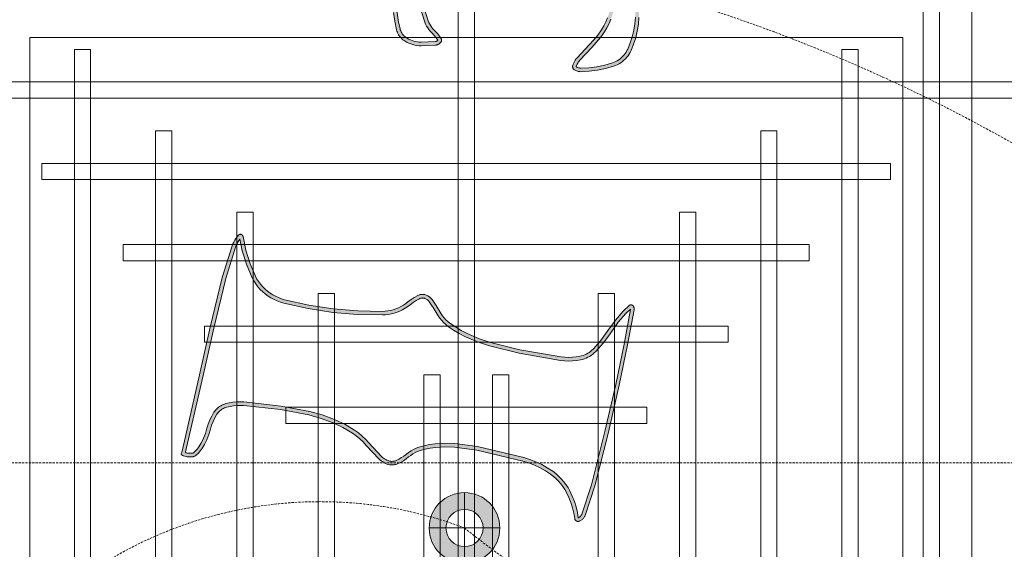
# Model space of a CAD drawing. Header units: millimetres. Extents: x -750 to 72845, y -24282 to 18874.
# Tile 32 of 154: x 3373 to 4456, y 10451 to 11033. Entities that reach past the tile are written whole.
import ezdxf
from ezdxf.enums import TextEntityAlignment as Align

# ---------------------------------------------------------------- set-up
doc = ezdxf.new("R2010")
doc.units = ezdxf.units.MM
doc.header["$MEASUREMENT"] = 0
doc.linetypes.add('DASHED', pattern=[19.05, 12.7, -6.35])
doc.linetypes.add('HIDDENX2', pattern=[0.75, 0.5, -0.25])
doc.layers.get('0').update_dxf_attribs({"lineweight": 5})
for name, color, linetype, lineweight in [('E Celing Lighting', 5, 'DASHED', 5), ('IRISH HOUSE_FF46_HYD AIRPORT_HVAC DUCTING LAYOUT 3$0$Ceiling', 14, 'Continuous', 9), ('Lighting (Ceiling)', 160, 'Continuous', 15), ('M-MEP-ELLG-CABLE', 146, 'HIDDENX2', 20), ('M-MEP-ELPR-EQUIP', 6, 'Continuous', 20)]:
    doc.layers.add(name, color=color, linetype=linetype, lineweight=lineweight)
doc.layers.add('IRISH HOUSE_FF46_HYD AIRPORT_HVAC DUCTING LAYOUT 3$0$RCP LAYOUT', color=8, linetype='Continuous')
doc.styles.get("Standard").update_dxf_attribs({"font": 'romans.shx'})

# ---------------------------------------------------------------- blocks, each defined once
blk = doc.blocks.new('cl')
at = {"layer": 'Lighting (Ceiling)'}
h = blk.add_hatch(color=0, dxfattribs=at)
h.dxf.hatch_style = 1
h.paths.add_polyline_path([(1.533, 0.03, 1), (-1.533, 0.03, 1)])
h.paths.add_polyline_path([(-0.806, 0.03, -1), (0.806, 0.03, -1)], flags=16)
at = {"layer": 'Lighting (Ceiling)', "color": 0}
for p, q in [((0, 1.562), (0, -1.503)), ((-1.533, 0.03), (1.533, 0.03))]:
    blk.add_line(p, q, dxfattribs=at)
for radius in [1.533, 0.806]:
    blk.add_circle((0, 0.03), radius, dxfattribs=at)
at = {"color": 0}
blk.add_attdef('NAME', text='', height=5, dxfattribs=at).set_placement((0.838, 2.713), align=Align.MIDDLE_CENTER)
blk = doc.blocks.new('kuaryfjeh')
at = {"ltscale": 0.25}
h = blk.add_hatch(color=1, dxfattribs=at)
h.dxf.hatch_style = 1
h.paths.add_polyline_path([(-56.172, 0.502), (-56.23, 0.459), (-55.739, 0.358), (-55.147, 0.171), (-54.624, -0.052), (-54.493, -0.122), (-54.369, -0.202), (-54.252, -0.291), (-54.145, -0.386), (-54.045, -0.488), (-53.952, -0.597), (-53.867, -0.712), (-53.79, -0.833), (-53.722, -0.959), (-53.662, -1.089), (-53.612, -1.223), (-53.571, -1.361), (-53.344, -2.373), (-53.186, -3.399), (-53.099, -4.43), (-53.082, -5.464), (-53.088, -5.589), (-53.103, -5.713), (-53.125, -5.836), (-53.157, -5.957), (-53.196, -6.076), (-53.243, -6.192), (-53.298, -6.305), (-53.36, -6.413), (-53.429, -6.517), (-53.502, -6.612), (-53.598, -6.739), (-53.682, -6.868), (-53.757, -7.003), (-53.764, -7.02), (-53.771, -7.038), (-53.777, -7.056), (-53.781, -7.074), (-53.784, -7.093), (-53.785, -7.112), (-53.786, -7.131), (-53.785, -7.15), (-53.782, -7.169), (-53.779, -7.188), (-53.774, -7.206), (-53.765, -7.233), (-53.754, -7.259), (-53.741, -7.285), (-53.726, -7.309), (-53.71, -7.332), (-53.692, -7.354), (-53.673, -7.375), (-53.652, -7.394), (-53.63, -7.412), (-53.395, -7.575), (-53.048, -7.779), (-52.952, -7.845), (-52.86, -7.918), (-52.775, -7.998), (-52.695, -8.084), (-52.622, -8.175), (-52.457, -8.413), (-52.308, -8.66), (-52.176, -8.917), (-51.966, -9.409), (-51.795, -9.917), (-51.495, -11.15), (-51.196, -12.866), (-51.177, -13.032), (-51.17, -13.2), (-51.174, -13.369), (-51.191, -13.536), (-51.219, -13.702), (-51.238, -13.78), (-51.261, -13.857), (-51.29, -13.931), (-51.324, -14.004), (-51.362, -14.074), (-51.405, -14.142), (-51.452, -14.206), (-51.503, -14.268), (-51.559, -14.326), (-51.919, -14.646), (-52.302, -14.927), (-52.778, -15.265), (-53.137, -15.576), (-53.318, -15.777), (-53.314, -15.777), (-51.874, -15.507), (-50.198, -15.161), (-48.247, -14.71), (-46.03, -14.149), (-44.817, -13.752), (-44.801, -13.745), (-44.784, -13.736), (-44.767, -13.726), (-44.751, -13.715), (-44.736, -13.702), (-44.722, -13.689), (-44.709, -13.675), (-44.697, -13.659), (-44.686, -13.643), (-44.676, -13.627), (-44.667, -13.609), (-44.654, -13.601), (-44.657, -13.601), (-44.886, -13.564), (-45.117, -13.51), (-45.343, -13.44), (-45.564, -13.353), (-45.778, -13.252), (-45.914, -13.176), (-46.045, -13.09), (-46.169, -12.995), (-46.286, -12.893), (-46.396, -12.782), (-46.498, -12.664), (-46.592, -12.539), (-46.737, -12.315), (-46.868, -12.083), (-46.982, -11.843), (-47.081, -11.595), (-47.164, -11.34), (-47.62, -9.415), (-47.743, -8.471), (-47.757, -8.062), (-47.734, -7.654), (-47.703, -7.426), (-47.655, -7.201), (-47.592, -6.981), (-47.55, -6.868), (-47.5, -6.758), (-47.442, -6.652), (-47.376, -6.551), (-47.306, -6.46), (-47.227, -6.357), (-47.159, -6.254), (-47.097, -6.146), (-47.042, -6.034), (-47.031, -6.008), (-47.022, -5.981), (-47.015, -5.953), (-47.01, -5.925), (-47.007, -5.897), (-47.006, -5.869), (-47.006, -5.84), (-47.009, -5.812), (-47.014, -5.784), (-47.02, -5.756), (-47.037, -5.704), (-47.056, -5.653), (-47.08, -5.604), (-47.107, -5.556), (-47.137, -5.511), (-47.17, -5.468), (-47.205, -5.428), (-47.768, -4.903), (-47.914, -4.771), (-48.056, -4.623), (-48.186, -4.466), (-48.304, -4.298), (-48.542, -3.895), (-48.742, -3.472), (-48.93, -2.966), (-49.078, -2.445), (-49.301, -1.252), (-49.47, 0.293), (-49.478, 0.444), (-49.475, 0.597), (-49.461, 0.749), (-49.436, 0.9), (-49.4, 1.048), (-49.383, 1.102), (-49.363, 1.154), (-49.339, 1.205), (-49.312, 1.255), (-49.282, 1.302), (-49.249, 1.348), (-49.212, 1.391), (-49.173, 1.432), (-49.132, 1.469), (-49.088, 1.505), (-49.041, 1.537), (-48.886, 1.629), (-48.723, 1.709), (-48.555, 1.776), (-48.387, 1.827), (-48.168, 1.893), (-47.961, 1.973), (-47.782, 2.06), (-47.612, 2.164), (-47.53, 2.224), (-47.453, 2.291), (-47.38, 2.364), (-47.373, 2.372), (-47.367, 2.38), (-47.362, 2.388), (-47.356, 2.397), (-47.352, 2.407), (-47.348, 2.416), (-47.345, 2.426), (-47.343, 2.436), (-47.341, 2.447), (-47.34, 2.457), (-47.34, 2.466), (-47.349, 2.633), (-47.354, 2.671), (-47.362, 2.709), (-47.367, 2.727), (-47.394, 2.719), (-50.568, 1.989), (-52.537, 1.541), (-54.598, 1.045), (-55.898, 0.645), (-55.969, 0.616), (-56.039, 0.583), (-56.107, 0.545)], flags=16)
h.paths.add_polyline_path([(-46.875, -5.717), (-46.867, -5.754), (-46.86, -5.793), (-46.857, -5.831), (-46.856, -5.87), (-46.857, -5.909), (-46.862, -5.947), (-46.869, -5.985), (-46.878, -6.023), (-46.89, -6.06), (-46.905, -6.096), (-46.964, -6.216), (-47.031, -6.333), (-47.105, -6.444), (-47.187, -6.551), (-47.253, -6.638), (-47.313, -6.729), (-47.366, -6.825), (-47.411, -6.925), (-47.449, -7.028), (-47.51, -7.238), (-47.555, -7.452), (-47.585, -7.669), (-47.607, -8.063), (-47.594, -8.459), (-47.472, -9.388), (-47.019, -11.3), (-46.94, -11.544), (-46.845, -11.782), (-46.734, -12.014), (-46.609, -12.238), (-46.469, -12.453), (-46.382, -12.569), (-46.286, -12.68), (-46.183, -12.783), (-46.074, -12.879), (-45.958, -12.967), (-45.836, -13.047), (-45.71, -13.119), (-45.505, -13.216), (-45.294, -13.298), (-45.077, -13.365), (-44.857, -13.417), (-44.633, -13.453), (-44.624, -13.454), (-44.615, -13.456), (-44.606, -13.459), (-44.597, -13.462), (-44.588, -13.466), (-44.58, -13.471), (-44.572, -13.476), (-44.564, -13.482), (-44.557, -13.488), (-44.55, -13.494), (-44.544, -13.501), (-44.538, -13.509), (-44.532, -13.517), (-44.527, -13.525), (-44.523, -13.533), (-44.519, -13.542), (-44.516, -13.551), (-44.514, -13.56), (-44.512, -13.57), (-44.511, -13.579), (-44.51, -13.589), (-44.51, -13.598), (-44.51, -13.608), (-44.512, -13.617), (-44.514, -13.627), (-44.516, -13.636), (-44.519, -13.645), (-44.531, -13.672), (-44.544, -13.699), (-44.56, -13.725), (-44.577, -13.749), (-44.595, -13.773), (-44.616, -13.794), (-44.637, -13.815), (-44.66, -13.834), (-44.685, -13.851), (-44.71, -13.867), (-44.736, -13.88), (-44.764, -13.892), (-45.988, -14.293), (-48.212, -14.855), (-50.166, -15.307), (-51.845, -15.654), (-53.29, -15.925), (-53.304, -15.927), (-53.319, -15.928), (-53.333, -15.928), (-53.348, -15.927), (-53.362, -15.925), (-53.376, -15.922), (-53.39, -15.918), (-53.404, -15.913), (-53.417, -15.908), (-53.43, -15.901), (-53.442, -15.893), (-53.454, -15.885), (-53.466, -15.876), (-53.476, -15.866), (-53.48, -15.861), (-53.485, -15.856), (-53.488, -15.851), (-53.492, -15.845), (-53.495, -15.84), (-53.497, -15.834), (-53.499, -15.828), (-53.501, -15.822), (-53.503, -15.815), (-53.504, -15.809), (-53.504, -15.803), (-53.504, -15.796), (-53.504, -15.79), (-53.503, -15.783), (-53.502, -15.777), (-53.501, -15.771), (-53.499, -15.765), (-53.496, -15.759), (-53.494, -15.753), (-53.491, -15.747), (-53.487, -15.742), (-53.483, -15.737), (-53.242, -15.469), (-52.87, -15.147), (-52.39, -14.805), (-52.013, -14.529), (-51.664, -14.218), (-51.615, -14.167), (-51.57, -14.114), (-51.529, -14.057), (-51.491, -13.998), (-51.458, -13.936), (-51.428, -13.873), (-51.403, -13.807), (-51.382, -13.74), (-51.366, -13.672), (-51.339, -13.516), (-51.324, -13.359), (-51.32, -13.202), (-51.327, -13.044), (-51.345, -12.887), (-51.641, -11.181), (-51.94, -9.958), (-52.106, -9.462), (-52.312, -8.981), (-52.439, -8.733), (-52.583, -8.494), (-52.742, -8.265), (-52.808, -8.182), (-52.881, -8.104), (-52.959, -8.032), (-53.041, -7.965), (-53.129, -7.905), (-53.476, -7.701), (-53.72, -7.532), (-53.75, -7.508), (-53.779, -7.482), (-53.805, -7.453), (-53.83, -7.423), (-53.852, -7.391), (-53.872, -7.357), (-53.89, -7.322), (-53.905, -7.286), (-53.918, -7.249), (-53.925, -7.221), (-53.931, -7.192), (-53.934, -7.163), (-53.936, -7.134), (-53.935, -7.104), (-53.933, -7.075), (-53.928, -7.046), (-53.922, -7.017), (-53.913, -6.989), (-53.903, -6.962), (-53.891, -6.935), (-53.811, -6.79), (-53.721, -6.652), (-53.621, -6.521), (-53.551, -6.43), (-53.487, -6.334), (-53.43, -6.234), (-53.38, -6.131), (-53.337, -6.024), (-53.301, -5.915), (-53.272, -5.804), (-53.251, -5.691), (-53.237, -5.576), (-53.232, -5.461), (-53.249, -4.437), (-53.335, -3.417), (-53.491, -2.401), (-53.716, -1.398), (-53.754, -1.271), (-53.801, -1.147), (-53.856, -1.026), (-53.92, -0.909), (-53.991, -0.797), (-54.069, -0.69), (-54.155, -0.589), (-54.248, -0.495), (-54.347, -0.407), (-54.455, -0.324), (-54.569, -0.251), (-54.689, -0.187), (-55.199, 0.03), (-55.776, 0.213), (-56.339, 0.329), (-56.346, 0.33), (-56.353, 0.332), (-56.36, 0.334), (-56.366, 0.336), (-56.373, 0.339), (-56.379, 0.343), (-56.385, 0.347), (-56.39, 0.351), (-56.396, 0.356), (-56.401, 0.361), (-56.406, 0.366), (-56.41, 0.372), (-56.414, 0.378), (-56.418, 0.384), (-56.421, 0.391), (-56.423, 0.397), (-56.426, 0.404), (-56.428, 0.411), (-56.429, 0.418), (-56.43, 0.425), (-56.43, 0.432), (-56.43, 0.439), (-56.43, 0.446), (-56.429, 0.454), (-56.428, 0.461), (-56.426, 0.468), (-56.423, 0.474), (-56.421, 0.481), (-56.417, 0.487), (-56.414, 0.493), (-56.41, 0.499), (-56.405, 0.505), (-56.401, 0.51), (-56.395, 0.515), (-56.329, 0.573), (-56.259, 0.625), (-56.185, 0.673), (-56.109, 0.716), (-56.029, 0.754), (-55.948, 0.786), (-54.638, 1.189), (-52.572, 1.688), (-50.602, 2.135), (-47.433, 2.864), (-47.324, 2.897), (-47.321, 2.898), (-47.319, 2.898), (-47.316, 2.899), (-47.313, 2.899), (-47.31, 2.9), (-47.307, 2.899), (-47.304, 2.899), (-47.301, 2.899), (-47.298, 2.898), (-47.296, 2.898), (-47.293, 2.897), (-47.29, 2.895), (-47.288, 2.894), (-47.285, 2.893), (-47.283, 2.891), (-47.28, 2.889), (-47.278, 2.887), (-47.276, 2.885), (-47.274, 2.883), (-47.273, 2.881), (-47.259, 2.86), (-47.247, 2.838), (-47.237, 2.815), (-47.229, 2.791), (-47.216, 2.744), (-47.206, 2.696), (-47.199, 2.648), (-47.19, 2.467), (-47.19, 2.447), (-47.192, 2.426), (-47.196, 2.406), (-47.201, 2.386), (-47.207, 2.367), (-47.214, 2.348), (-47.223, 2.329), (-47.233, 2.311), (-47.244, 2.294), (-47.256, 2.277), (-47.27, 2.262), (-47.35, 2.181), (-47.437, 2.107), (-47.528, 2.039), (-47.71, 1.928), (-47.902, 1.835), (-48.12, 1.751), (-48.343, 1.684), (-48.505, 1.634), (-48.662, 1.572), (-48.814, 1.497), (-48.96, 1.411), (-48.998, 1.384), (-49.034, 1.355), (-49.069, 1.324), (-49.101, 1.291), (-49.131, 1.255), (-49.158, 1.218), (-49.183, 1.179), (-49.205, 1.138), (-49.225, 1.096), (-49.242, 1.052), (-49.256, 1.008), (-49.289, 0.87), (-49.312, 0.73), (-49.325, 0.588), (-49.328, 0.446), (-49.32, 0.305), (-49.153, -1.23), (-48.932, -2.411), (-48.787, -2.919), (-48.603, -3.414), (-48.409, -3.825), (-48.178, -4.216), (-48.067, -4.374), (-47.944, -4.524), (-47.81, -4.663), (-47.666, -4.792), (-47.098, -5.323), (-47.054, -5.372), (-47.015, -5.424), (-46.979, -5.478), (-46.947, -5.535), (-46.919, -5.594), (-46.895, -5.654)])
h = blk.add_hatch(color=1, dxfattribs=at)
h.dxf.hatch_style = 1
h.paths.add_polyline_path([(-68.969, -14.849), (-69.043, -14.803), (-69.114, -14.752), (-69.181, -14.696), (-69.235, -14.643), (-69.286, -14.588), (-69.333, -14.528), (-69.376, -14.466), (-69.414, -14.401), (-69.448, -14.333), (-69.477, -14.263), (-69.502, -14.192), (-69.521, -14.119), (-69.621, -13.606), (-69.688, -13.087), (-69.742, -12.068), (-69.74, -12.003), (-69.734, -11.939), (-69.724, -11.875), (-69.71, -11.812), (-69.691, -11.75), (-69.669, -11.69), (-69.642, -11.631), (-69.612, -11.574), (-69.578, -11.519), (-69.551, -11.482), (-69.522, -11.447), (-69.49, -11.413), (-69.456, -11.382), (-69.42, -11.353), (-69.382, -11.326), (-69.343, -11.303), (-69.302, -11.281), (-69.26, -11.263), (-69.216, -11.248), (-69.172, -11.235), (-69.126, -11.226), (-68.742, -11.175), (-68.354, -11.159), (-68.154, -11.167), (-67.955, -11.192), (-67.759, -11.234), (-67.558, -11.293), (-67.361, -11.367), (-67.17, -11.454), (-66.995, -11.55), (-66.827, -11.658), (-66.667, -11.779), (-66.587, -11.849), (-66.512, -11.925), (-66.443, -12.007), (-66.38, -12.093), (-66.326, -12.179), (-66.249, -12.299), (-66.167, -12.407), (-66.124, -12.454), (-66.109, -12.409), (-66.094, -12.351), (-66.082, -12.292), (-66.075, -12.233), (-66.071, -12.171), (-66.054, -11.037), (-66.071, -9.903), (-66.075, -9.842), (-66.082, -9.782), (-66.094, -9.723), (-66.109, -9.665), (-66.124, -9.621), (-66.167, -9.667), (-66.249, -9.776), (-66.326, -9.896), (-66.379, -9.981), (-66.442, -10.067), (-66.511, -10.148), (-66.585, -10.224), (-66.664, -10.295), (-66.821, -10.416), (-66.987, -10.524), (-67.159, -10.621), (-67.347, -10.708), (-67.539, -10.781), (-67.737, -10.841), (-67.929, -10.882), (-68.124, -10.908), (-68.32, -10.916), (-68.57, -10.907), (-68.819, -10.88), (-69.065, -10.836), (-69.116, -10.823), (-69.166, -10.806), (-69.215, -10.787), (-69.262, -10.764), (-69.307, -10.737), (-69.351, -10.708), (-69.392, -10.676), (-69.431, -10.641), (-69.468, -10.604), (-69.502, -10.564), (-69.533, -10.522), (-69.576, -10.456), (-69.614, -10.388), (-69.648, -10.317), (-69.676, -10.245), (-69.701, -10.17), (-69.72, -10.094), (-69.734, -10.017), (-69.743, -9.939), (-69.789, -8.866), (-69.736, -7.682), (-69.729, -7.623), (-69.718, -7.566), (-69.704, -7.509), (-69.685, -7.453), (-69.663, -7.399), (-69.637, -7.347), (-69.608, -7.296), (-69.576, -7.248), (-69.54, -7.201), (-69.502, -7.158), (-69.46, -7.116), (-69.411, -7.074), (-69.359, -7.035), (-69.305, -6.999), (-69.249, -6.967), (-69.19, -6.939), (-69.13, -6.915), (-69.068, -6.896), (-69.005, -6.88), (-68.941, -6.869), (-68.876, -6.862), (-67.592, -6.815), (-66.746, -6.864), (-65.924, -7.011), (-65.236, -7.225), (-65.153, -7.26), (-65.075, -7.3), (-65, -7.345), (-64.928, -7.396), (-64.86, -7.451), (-64.8, -7.507), (-64.649, -7.647), (-64.488, -7.769), (-64.48, -7.762), (-64.472, -7.754), (-64.465, -7.746), (-64.459, -7.737), (-64.453, -7.728), (-64.448, -7.719), (-64.443, -7.709), (-64.439, -7.699), (-64.436, -7.689), (-64.433, -7.678), (-64.431, -7.667), (-64.43, -7.657), (-64.407, -7.074), (-64.41, -6.997), (-64.417, -6.92), (-64.43, -6.844), (-64.448, -6.769), (-64.471, -6.695), (-64.499, -6.624), (-64.532, -6.554), (-64.569, -6.487), (-64.594, -6.448), (-64.621, -6.412), (-64.651, -6.378), (-64.683, -6.346), (-64.718, -6.316), (-64.754, -6.289), (-64.792, -6.264), (-64.831, -6.243), (-64.873, -6.224), (-64.915, -6.208), (-64.958, -6.196), (-65.299, -6.122), (-65.644, -6.075), (-65.994, -6.056), (-68.915, -6.03), (-71.905, -6.048), (-72.195, -6.063), (-72.48, -6.102), (-72.762, -6.164), (-72.767, -6.165), (-72.773, -6.168), (-72.779, -6.17), (-72.785, -6.173), (-72.791, -6.177), (-72.796, -6.181), (-72.801, -6.185), (-72.806, -6.189), (-72.811, -6.194), (-72.815, -6.199), (-72.819, -6.205), (-72.822, -6.211), (-72.825, -6.217), (-72.828, -6.223), (-72.831, -6.229), (-72.833, -6.236), (-72.834, -6.242), (-72.835, -6.249), (-72.836, -6.256), (-72.836, -6.263), (-72.836, -6.269), (-72.835, -6.276), (-72.834, -6.283), (-72.832, -6.289), (-72.809, -6.365), (-72.781, -6.439), (-72.748, -6.511), (-72.71, -6.581), (-72.668, -6.648), (-72.621, -6.712), (-72.567, -6.777), (-72.388, -6.993), (-72.224, -7.227), (-72.078, -7.474), (-71.953, -7.731), (-71.869, -7.942), (-71.799, -8.157), (-71.743, -8.377), (-71.702, -8.6), (-71.676, -8.825), (-71.667, -9.036), (-71.673, -9.247), (-71.694, -9.457), (-71.73, -9.665), (-71.781, -9.87), (-71.825, -10.002), (-71.878, -10.131), (-71.94, -10.256), (-72.01, -10.376), (-72.089, -10.491), (-72.176, -10.6), (-72.266, -10.697), (-72.389, -10.833), (-72.495, -10.976), (-72.504, -10.991), (-72.513, -11.008), (-72.521, -11.025), (-72.527, -11.042), (-72.533, -11.06), (-72.537, -11.078), (-72.54, -11.097), (-72.542, -11.116), (-72.543, -11.134), (-72.542, -11.147), (-72.541, -11.16), (-72.539, -11.172), (-72.536, -11.184), (-72.532, -11.196), (-72.527, -11.208), (-72.521, -11.219), (-72.515, -11.23), (-72.508, -11.241), (-72.5, -11.25), (-72.454, -11.299), (-72.405, -11.345), (-72.353, -11.386), (-72.293, -11.427), (-72.228, -11.47), (-72.162, -11.522), (-72.1, -11.578), (-72.041, -11.638), (-71.988, -11.703), (-71.938, -11.771), (-71.894, -11.842), (-71.855, -11.916), (-71.821, -11.993), (-71.792, -12.072), (-71.769, -12.153), (-71.71, -12.433), (-71.674, -12.718), (-71.66, -13.005), (-71.669, -13.292), (-71.701, -13.603), (-71.756, -13.91), (-71.833, -14.213), (-71.931, -14.509), (-72.003, -14.682), (-72.086, -14.85), (-72.181, -15.011), (-72.287, -15.164), (-72.404, -15.31), (-72.527, -15.444), (-72.551, -15.469), (-72.57, -15.493), (-72.587, -15.517), (-72.603, -15.543), (-72.617, -15.569), (-72.629, -15.597), (-72.639, -15.625), (-72.648, -15.654), (-72.654, -15.683), (-72.659, -15.713), (-72.661, -15.743), (-72.662, -15.773), (-72.662, -15.783), (-72.66, -15.793), (-72.659, -15.802), (-72.656, -15.812), (-72.653, -15.821), (-72.65, -15.83), (-72.645, -15.839), (-72.641, -15.848), (-72.635, -15.856), (-72.629, -15.863), (-72.623, -15.871), (-72.616, -15.877), (-72.609, -15.884), (-72.601, -15.89), (-72.593, -15.895), (-72.585, -15.9), (-72.577, -15.904), (-72.568, -15.907), (-72.559, -15.91), (-72.551, -15.912), (-72.055, -15.993), (-71.552, -16.025), (-68.66, -16.045), (-65.44, -15.975), (-65.167, -15.953), (-64.898, -15.91), (-64.632, -15.847), (-64.373, -15.763), (-64.12, -15.66), (-64.054, -15.627), (-63.991, -15.59), (-63.93, -15.549), (-63.873, -15.504), (-63.818, -15.454), (-63.767, -15.401), (-63.72, -15.345), (-63.676, -15.286), (-63.637, -15.223), (-63.602, -15.158), (-63.572, -15.091), (-63.546, -15.022), (-63.452, -14.701), (-63.385, -14.374), (-63.344, -14.042), (-63.331, -13.707), (-63.331, -13.683), (-63.334, -13.658), (-63.338, -13.634), (-63.344, -13.61), (-63.352, -13.586), (-63.361, -13.563), (-63.372, -13.541), (-63.391, -13.516), (-63.44, -13.534), (-63.487, -13.554), (-63.533, -13.578), (-63.577, -13.605), (-63.619, -13.635), (-63.659, -13.668), (-64.185, -14.164), (-64.386, -14.352), (-64.604, -14.529), (-64.835, -14.689), (-65.005, -14.791), (-65.182, -14.88), (-65.364, -14.957), (-65.552, -15.022), (-65.825, -15.094), (-66.103, -15.143), (-66.384, -15.17), (-66.89, -15.179), (-67.396, -15.154), (-68.56, -15), (-68.646, -14.981), (-68.73, -14.956), (-68.812, -14.926), (-68.892, -14.891)], flags=16)
h.paths.add_polyline_path([(-64.437, -7.91), (-64.447, -7.914), (-64.457, -7.916), (-64.467, -7.918), (-64.478, -7.919), (-64.488, -7.92), (-64.499, -7.92), (-64.509, -7.919), (-64.52, -7.917), (-64.53, -7.914), (-64.54, -7.911), (-64.55, -7.907), (-64.56, -7.903), (-64.569, -7.898), (-64.578, -7.892), (-64.746, -7.762), (-64.903, -7.617), (-64.959, -7.564), (-65.019, -7.515), (-65.082, -7.471), (-65.148, -7.431), (-65.217, -7.396), (-65.288, -7.366), (-65.96, -7.157), (-66.763, -7.014), (-67.594, -6.966), (-68.866, -7.012), (-68.92, -7.017), (-68.974, -7.027), (-69.027, -7.04), (-69.079, -7.057), (-69.13, -7.077), (-69.179, -7.1), (-69.227, -7.127), (-69.273, -7.157), (-69.317, -7.19), (-69.358, -7.226), (-69.392, -7.26), (-69.424, -7.297), (-69.454, -7.335), (-69.481, -7.375), (-69.505, -7.417), (-69.526, -7.461), (-69.544, -7.506), (-69.56, -7.552), (-69.572, -7.598), (-69.581, -7.646), (-69.587, -7.694), (-69.639, -8.866), (-69.594, -9.927), (-69.586, -9.995), (-69.573, -10.062), (-69.556, -10.129), (-69.535, -10.194), (-69.51, -10.257), (-69.481, -10.319), (-69.447, -10.379), (-69.41, -10.436), (-69.385, -10.47), (-69.357, -10.502), (-69.328, -10.533), (-69.296, -10.561), (-69.263, -10.586), (-69.228, -10.61), (-69.191, -10.631), (-69.153, -10.649), (-69.114, -10.665), (-69.074, -10.678), (-69.033, -10.689), (-68.798, -10.732), (-68.56, -10.757), (-68.32, -10.766), (-68.137, -10.758), (-67.954, -10.734), (-67.775, -10.695), (-67.588, -10.639), (-67.405, -10.569), (-67.228, -10.487), (-67.064, -10.396), (-66.908, -10.293), (-66.76, -10.18), (-66.688, -10.116), (-66.622, -10.048), (-66.56, -9.974), (-66.504, -9.897), (-66.453, -9.816), (-66.373, -9.69), (-66.282, -9.571), (-66.182, -9.461), (-66.177, -9.456), (-66.171, -9.452), (-66.166, -9.448), (-66.16, -9.444), (-66.154, -9.441), (-66.147, -9.438), (-66.141, -9.436), (-66.134, -9.434), (-66.128, -9.432), (-66.121, -9.431), (-66.114, -9.43), (-66.107, -9.43), (-66.1, -9.431), (-66.093, -9.431), (-66.087, -9.433), (-66.08, -9.434), (-66.073, -9.436), (-66.067, -9.439), (-66.061, -9.442), (-66.055, -9.445), (-66.049, -9.449), (-66.043, -9.453), (-66.038, -9.458), (-66.033, -9.463), (-66.029, -9.468), (-66.025, -9.474), (-66.021, -9.479), (-66.017, -9.485), (-66.014, -9.492), (-65.988, -9.556), (-65.965, -9.622), (-65.948, -9.69), (-65.934, -9.758), (-65.925, -9.828), (-65.921, -9.898), (-65.904, -11.037), (-65.921, -12.177), (-65.925, -12.247), (-65.934, -12.316), (-65.948, -12.385), (-65.965, -12.452), (-65.988, -12.519), (-66.014, -12.583), (-66.017, -12.589), (-66.021, -12.595), (-66.025, -12.601), (-66.029, -12.607), (-66.033, -12.612), (-66.038, -12.617), (-66.043, -12.621), (-66.049, -12.626), (-66.055, -12.629), (-66.061, -12.633), (-66.067, -12.636), (-66.073, -12.638), (-66.08, -12.64), (-66.087, -12.642), (-66.093, -12.643), (-66.1, -12.644), (-66.107, -12.645), (-66.114, -12.644), (-66.121, -12.644), (-66.128, -12.643), (-66.134, -12.641), (-66.141, -12.639), (-66.147, -12.637), (-66.154, -12.634), (-66.16, -12.631), (-66.166, -12.627), (-66.171, -12.623), (-66.177, -12.619), (-66.182, -12.614), (-66.282, -12.504), (-66.373, -12.385), (-66.453, -12.259), (-66.504, -12.177), (-66.561, -12.1), (-66.623, -12.027), (-66.69, -11.958), (-66.762, -11.895), (-66.913, -11.781), (-67.072, -11.679), (-67.238, -11.588), (-67.419, -11.505), (-67.605, -11.436), (-67.796, -11.379), (-67.98, -11.34), (-68.166, -11.317), (-68.354, -11.309), (-68.729, -11.325), (-69.101, -11.374), (-69.136, -11.381), (-69.171, -11.391), (-69.205, -11.403), (-69.238, -11.417), (-69.27, -11.433), (-69.3, -11.452), (-69.33, -11.473), (-69.358, -11.495), (-69.384, -11.52), (-69.409, -11.546), (-69.432, -11.574), (-69.453, -11.603), (-69.482, -11.649), (-69.508, -11.697), (-69.53, -11.747), (-69.549, -11.798), (-69.565, -11.85), (-69.577, -11.903), (-69.585, -11.957), (-69.59, -12.012), (-69.591, -12.066), (-69.538, -13.073), (-69.473, -13.582), (-69.375, -14.085), (-69.358, -14.148), (-69.337, -14.21), (-69.312, -14.271), (-69.282, -14.329), (-69.249, -14.385), (-69.212, -14.439), (-69.172, -14.491), (-69.128, -14.539), (-69.081, -14.584), (-69.022, -14.633), (-68.959, -14.679), (-68.894, -14.72), (-68.826, -14.756), (-68.756, -14.787), (-68.683, -14.814), (-68.609, -14.835), (-68.534, -14.852), (-67.382, -15.004), (-66.888, -15.029), (-66.393, -15.02), (-66.123, -14.994), (-65.857, -14.947), (-65.595, -14.879), (-65.418, -14.817), (-65.245, -14.744), (-65.077, -14.659), (-64.916, -14.563), (-64.694, -14.409), (-64.485, -14.239), (-64.288, -14.054), (-63.758, -13.555), (-63.71, -13.515), (-63.66, -13.479), (-63.607, -13.447), (-63.552, -13.419), (-63.495, -13.394), (-63.436, -13.373), (-63.426, -13.371), (-63.416, -13.369), (-63.406, -13.367), (-63.396, -13.366), (-63.385, -13.366), (-63.375, -13.367), (-63.365, -13.368), (-63.355, -13.37), (-63.345, -13.373), (-63.335, -13.376), (-63.326, -13.38), (-63.316, -13.385), (-63.307, -13.39), (-63.299, -13.395), (-63.291, -13.402), (-63.283, -13.409), (-63.275, -13.416), (-63.269, -13.424), (-63.262, -13.432), (-63.257, -13.44), (-63.239, -13.471), (-63.224, -13.503), (-63.211, -13.535), (-63.2, -13.569), (-63.191, -13.603), (-63.185, -13.637), (-63.182, -13.672), (-63.18, -13.707), (-63.195, -14.054), (-63.237, -14.398), (-63.306, -14.737), (-63.403, -15.07), (-63.433, -15.149), (-63.468, -15.225), (-63.507, -15.299), (-63.552, -15.37), (-63.602, -15.438), (-63.656, -15.502), (-63.714, -15.562), (-63.776, -15.618), (-63.842, -15.67), (-63.911, -15.717), (-63.983, -15.759), (-64.058, -15.797), (-64.321, -15.904), (-64.592, -15.991), (-64.868, -16.057), (-65.149, -16.102), (-65.432, -16.125), (-68.658, -16.195), (-71.557, -16.175), (-72.072, -16.142), (-72.581, -16.059), (-72.6, -16.054), (-72.619, -16.048), (-72.637, -16.041), (-72.655, -16.032), (-72.672, -16.023), (-72.688, -16.012), (-72.704, -16), (-72.719, -15.987), (-72.733, -15.973), (-72.746, -15.958), (-72.758, -15.942), (-72.769, -15.926), (-72.778, -15.909), (-72.787, -15.891), (-72.794, -15.872), (-72.8, -15.854), (-72.805, -15.834), (-72.809, -15.815), (-72.811, -15.795), (-72.812, -15.775), (-72.811, -15.735), (-72.808, -15.695), (-72.802, -15.656), (-72.793, -15.617), (-72.782, -15.578), (-72.768, -15.541), (-72.752, -15.504), (-72.734, -15.469), (-72.713, -15.435), (-72.69, -15.402), (-72.665, -15.371), (-72.637, -15.342), (-72.518, -15.212), (-72.408, -15.075), (-72.308, -14.93), (-72.218, -14.778), (-72.139, -14.62), (-72.072, -14.457), (-71.977, -14.171), (-71.903, -13.879), (-71.85, -13.582), (-71.819, -13.282), (-71.81, -13.006), (-71.824, -12.731), (-71.858, -12.458), (-71.914, -12.189), (-71.935, -12.118), (-71.96, -12.049), (-71.99, -11.982), (-72.024, -11.917), (-72.063, -11.854), (-72.106, -11.795), (-72.153, -11.739), (-72.204, -11.686), (-72.258, -11.637), (-72.316, -11.592), (-72.377, -11.551), (-72.441, -11.507), (-72.503, -11.459), (-72.56, -11.406), (-72.613, -11.348), (-72.628, -11.33), (-72.641, -11.311), (-72.653, -11.291), (-72.663, -11.27), (-72.672, -11.249), (-72.68, -11.227), (-72.685, -11.204), (-72.689, -11.181), (-72.692, -11.158), (-72.693, -11.134), (-72.692, -11.106), (-72.689, -11.077), (-72.684, -11.049), (-72.678, -11.021), (-72.669, -10.994), (-72.659, -10.967), (-72.648, -10.941), (-72.634, -10.916), (-72.619, -10.892), (-72.505, -10.738), (-72.377, -10.596), (-72.29, -10.502), (-72.21, -10.401), (-72.137, -10.295), (-72.072, -10.185), (-72.014, -10.069), (-71.966, -9.95), (-71.925, -9.828), (-71.877, -9.634), (-71.842, -9.436), (-71.822, -9.237), (-71.817, -9.037), (-71.826, -8.837), (-71.851, -8.622), (-71.89, -8.409), (-71.943, -8.199), (-72.01, -7.993), (-72.09, -7.792), (-72.211, -7.545), (-72.35, -7.308), (-72.508, -7.084), (-72.682, -6.873), (-72.74, -6.804), (-72.792, -6.732), (-72.84, -6.657), (-72.882, -6.579), (-72.92, -6.497), (-72.951, -6.414), (-72.977, -6.328), (-72.981, -6.312), (-72.984, -6.296), (-72.986, -6.279), (-72.986, -6.263), (-72.986, -6.246), (-72.984, -6.23), (-72.981, -6.213), (-72.978, -6.197), (-72.973, -6.181), (-72.967, -6.166), (-72.96, -6.151), (-72.952, -6.136), (-72.944, -6.122), (-72.934, -6.108), (-72.924, -6.096), (-72.912, -6.083), (-72.9, -6.072), (-72.888, -6.062), (-72.874, -6.052), (-72.86, -6.043), (-72.846, -6.036), (-72.831, -6.029), (-72.815, -6.023), (-72.799, -6.018), (-72.506, -5.954), (-72.209, -5.913), (-71.91, -5.898), (-68.915, -5.88), (-65.989, -5.906), (-65.63, -5.926), (-65.273, -5.974), (-64.921, -6.05), (-64.867, -6.066), (-64.815, -6.085), (-64.764, -6.109), (-64.715, -6.135), (-64.668, -6.166), (-64.623, -6.199), (-64.581, -6.236), (-64.541, -6.275), (-64.505, -6.318), (-64.471, -6.362), (-64.44, -6.409), (-64.398, -6.486), (-64.361, -6.565), (-64.33, -6.646), (-64.304, -6.729), (-64.283, -6.814), (-64.269, -6.9), (-64.26, -6.987), (-64.257, -7.074), (-64.281, -7.668), (-64.283, -7.689), (-64.287, -7.709), (-64.292, -7.73), (-64.298, -7.749), (-64.306, -7.769), (-64.314, -7.787), (-64.324, -7.806), (-64.336, -7.823), (-64.348, -7.84), (-64.362, -7.855), (-64.376, -7.87), (-64.391, -7.884), (-64.4, -7.891), (-64.408, -7.897), (-64.418, -7.902), (-64.427, -7.906)])
at = {"layer": 'E Celing Lighting', "color": 1}
for points in [[(-46.875, -5.717), (-46.867, -5.754), (-46.86, -5.793), (-46.857, -5.831), (-46.856, -5.87), (-46.857, -5.909), (-46.862, -5.947), (-46.869, -5.985), (-46.878, -6.023), (-46.89, -6.06), (-46.905, -6.096), (-46.964, -6.216), (-47.031, -6.333), (-47.105, -6.444), (-47.187, -6.551), (-47.253, -6.638), (-47.313, -6.729), (-47.366, -6.825), (-47.411, -6.925), (-47.449, -7.028), (-47.51, -7.238), (-47.555, -7.452), (-47.585, -7.669), (-47.607, -8.063), (-47.594, -8.459), (-47.472, -9.388), (-47.019, -11.3), (-46.94, -11.544), (-46.845, -11.782), (-46.734, -12.014), (-46.609, -12.238), (-46.469, -12.453), (-46.382, -12.569), (-46.286, -12.68), (-46.183, -12.783), (-46.074, -12.879), (-45.958, -12.967), (-45.836, -13.047), (-45.71, -13.119), (-45.505, -13.216), (-45.294, -13.298), (-45.077, -13.365), (-44.857, -13.417), (-44.633, -13.453), (-44.624, -13.454), (-44.615, -13.456), (-44.606, -13.459), (-44.597, -13.462), (-44.588, -13.466), (-44.58, -13.471), (-44.572, -13.476), (-44.564, -13.482), (-44.557, -13.488), (-44.55, -13.494), (-44.544, -13.501), (-44.538, -13.509), (-44.532, -13.517), (-44.527, -13.525), (-44.523, -13.533), (-44.519, -13.542), (-44.516, -13.551), (-44.514, -13.56), (-44.512, -13.57), (-44.511, -13.579), (-44.51, -13.589), (-44.51, -13.598), (-44.51, -13.608), (-44.512, -13.617), (-44.514, -13.627), (-44.516, -13.636), (-44.519, -13.645), (-44.531, -13.672), (-44.544, -13.699), (-44.56, -13.725), (-44.577, -13.749), (-44.595, -13.773), (-44.616, -13.794), (-44.637, -13.815), (-44.66, -13.834), (-44.685, -13.851), (-44.71, -13.867), (-44.736, -13.88), (-44.764, -13.892), (-45.988, -14.293), (-48.212, -14.855), (-50.166, -15.307), (-51.845, -15.654), (-53.29, -15.925), (-53.304, -15.927), (-53.319, -15.928), (-53.333, -15.928), (-53.348, -15.927), (-53.362, -15.925), (-53.376, -15.922), (-53.39, -15.918), (-53.404, -15.913), (-53.417, -15.908), (-53.43, -15.901), (-53.442, -15.893), (-53.454, -15.885), (-53.466, -15.876), (-53.476, -15.866), (-53.48, -15.861), (-53.485, -15.856), (-53.488, -15.851), (-53.492, -15.845), (-53.495, -15.84), (-53.497, -15.834), (-53.499, -15.828), (-53.501, -15.822), (-53.503, -15.815), (-53.504, -15.809), (-53.504, -15.803), (-53.504, -15.796), (-53.504, -15.79), (-53.503, -15.783), (-53.502, -15.777), (-53.501, -15.771), (-53.499, -15.765), (-53.496, -15.759), (-53.494, -15.753), (-53.491, -15.747), (-53.487, -15.742), (-53.483, -15.737), (-53.242, -15.469), (-52.87, -15.147), (-52.39, -14.805), (-52.013, -14.529), (-51.664, -14.218), (-51.615, -14.167), (-51.57, -14.114), (-51.529, -14.057), (-51.491, -13.998), (-51.458, -13.936), (-51.428, -13.873), (-51.403, -13.807), (-51.382, -13.74), (-51.366, -13.672), (-51.339, -13.516), (-51.324, -13.359), (-51.32, -13.202), (-51.327, -13.044), (-51.345, -12.887), (-51.641, -11.181), (-51.94, -9.958), (-52.106, -9.462), (-52.312, -8.981), (-52.439, -8.733), (-52.583, -8.494), (-52.742, -8.265), (-52.808, -8.182), (-52.881, -8.104), (-52.959, -8.032), (-53.041, -7.965), (-53.129, -7.905), (-53.476, -7.701), (-53.72, -7.532), (-53.75, -7.508), (-53.779, -7.482), (-53.805, -7.453), (-53.83, -7.423), (-53.852, -7.391), (-53.872, -7.357), (-53.89, -7.322), (-53.905, -7.286), (-53.918, -7.249), (-53.925, -7.221), (-53.931, -7.192), (-53.934, -7.163), (-53.936, -7.134), (-53.935, -7.104), (-53.933, -7.075), (-53.928, -7.046), (-53.922, -7.017), (-53.913, -6.989), (-53.903, -6.962), (-53.891, -6.935), (-53.811, -6.79), (-53.721, -6.652), (-53.621, -6.521), (-53.551, -6.43), (-53.487, -6.334), (-53.43, -6.234), (-53.38, -6.131), (-53.337, -6.024), (-53.301, -5.915), (-53.272, -5.804), (-53.251, -5.691), (-53.237, -5.576), (-53.232, -5.461), (-53.249, -4.437), (-53.335, -3.417), (-53.491, -2.401), (-53.716, -1.398), (-53.754, -1.271), (-53.801, -1.147), (-53.856, -1.026), (-53.92, -0.909), (-53.991, -0.797), (-54.069, -0.69), (-54.155, -0.589), (-54.248, -0.495), (-54.347, -0.407), (-54.455, -0.324), (-54.569, -0.251), (-54.689, -0.187), (-55.199, 0.03), (-55.776, 0.213), (-56.339, 0.329), (-56.346, 0.33), (-56.353, 0.332), (-56.36, 0.334), (-56.366, 0.336), (-56.373, 0.339), (-56.379, 0.343), (-56.385, 0.347), (-56.39, 0.351), (-56.396, 0.356), (-56.401, 0.361), (-56.406, 0.366), (-56.41, 0.372), (-56.414, 0.378), (-56.418, 0.384), (-56.421, 0.391), (-56.423, 0.397), (-56.426, 0.404), (-56.428, 0.411), (-56.429, 0.418), (-56.43, 0.425), (-56.43, 0.432), (-56.43, 0.439), (-56.43, 0.446), (-56.429, 0.454), (-56.428, 0.461), (-56.426, 0.468), (-56.423, 0.474), (-56.421, 0.481), (-56.417, 0.487), (-56.414, 0.493), (-56.41, 0.499), (-56.405, 0.505), (-56.401, 0.51), (-56.395, 0.515), (-56.329, 0.573), (-56.259, 0.625), (-56.185, 0.673), (-56.109, 0.716), (-56.029, 0.754), (-55.948, 0.786), (-54.638, 1.189), (-52.572, 1.688), (-50.602, 2.135), (-47.433, 2.864), (-47.324, 2.897), (-47.321, 2.898), (-47.319, 2.898), (-47.316, 2.899), (-47.313, 2.899), (-47.31, 2.9), (-47.307, 2.899), (-47.304, 2.899), (-47.301, 2.899), (-47.298, 2.898), (-47.296, 2.898), (-47.293, 2.897), (-47.29, 2.895), (-47.288, 2.894), (-47.285, 2.893), (-47.283, 2.891), (-47.28, 2.889), (-47.278, 2.887), (-47.276, 2.885), (-47.274, 2.883), (-47.273, 2.881), (-47.259, 2.86), (-47.247, 2.838), (-47.237, 2.815), (-47.229, 2.791), (-47.216, 2.744), (-47.206, 2.696), (-47.199, 2.648), (-47.19, 2.467), (-47.19, 2.447), (-47.192, 2.426), (-47.196, 2.406), (-47.201, 2.386), (-47.207, 2.367), (-47.214, 2.348), (-47.223, 2.329), (-47.233, 2.311), (-47.244, 2.294), (-47.256, 2.277), (-47.27, 2.262), (-47.35, 2.181), (-47.437, 2.107), (-47.528, 2.039), (-47.71, 1.928), (-47.902, 1.835), (-48.12, 1.751), (-48.343, 1.684), (-48.505, 1.634), (-48.662, 1.572), (-48.814, 1.497), (-48.96, 1.411), (-48.998, 1.384), (-49.034, 1.355), (-49.069, 1.324), (-49.101, 1.291), (-49.131, 1.255), (-49.158, 1.218), (-49.183, 1.179), (-49.205, 1.138), (-49.225, 1.096), (-49.242, 1.052), (-49.256, 1.008), (-49.289, 0.87), (-49.312, 0.73), (-49.325, 0.588), (-49.328, 0.446), (-49.32, 0.305), (-49.153, -1.23), (-48.932, -2.411), (-48.787, -2.919), (-48.603, -3.414), (-48.409, -3.825), (-48.178, -4.216), (-48.067, -4.374), (-47.944, -4.524), (-47.81, -4.663), (-47.666, -4.792), (-47.098, -5.323), (-47.054, -5.372), (-47.015, -5.424), (-46.979, -5.478), (-46.947, -5.535), (-46.919, -5.594), (-46.895, -5.654)], [(-56.172, 0.502), (-56.23, 0.459), (-55.739, 0.358), (-55.147, 0.171), (-54.624, -0.052), (-54.493, -0.122), (-54.369, -0.202), (-54.252, -0.291), (-54.145, -0.386), (-54.045, -0.488), (-53.952, -0.597), (-53.867, -0.712), (-53.79, -0.833), (-53.722, -0.959), (-53.662, -1.089), (-53.612, -1.223), (-53.571, -1.361), (-53.344, -2.373), (-53.186, -3.399), (-53.099, -4.43), (-53.082, -5.464), (-53.088, -5.589), (-53.103, -5.713), (-53.125, -5.836), (-53.157, -5.957), (-53.196, -6.076), (-53.243, -6.192), (-53.298, -6.305), (-53.36, -6.413), (-53.429, -6.517), (-53.502, -6.612), (-53.598, -6.739), (-53.682, -6.868), (-53.757, -7.003), (-53.764, -7.02), (-53.771, -7.038), (-53.777, -7.056), (-53.781, -7.074), (-53.784, -7.093), (-53.785, -7.112), (-53.786, -7.131), (-53.785, -7.15), (-53.782, -7.169), (-53.779, -7.188), (-53.774, -7.206), (-53.765, -7.233), (-53.754, -7.259), (-53.741, -7.285), (-53.726, -7.309), (-53.71, -7.332), (-53.692, -7.354), (-53.673, -7.375), (-53.652, -7.394), (-53.63, -7.412), (-53.395, -7.575), (-53.048, -7.779), (-52.952, -7.845), (-52.86, -7.918), (-52.775, -7.998), (-52.695, -8.084), (-52.622, -8.175), (-52.457, -8.413), (-52.308, -8.66), (-52.176, -8.917), (-51.966, -9.409), (-51.795, -9.917), (-51.495, -11.15), (-51.196, -12.866), (-51.177, -13.032), (-51.17, -13.2), (-51.174, -13.369), (-51.191, -13.536), (-51.219, -13.702), (-51.238, -13.78), (-51.261, -13.857), (-51.29, -13.931), (-51.324, -14.004), (-51.362, -14.074), (-51.405, -14.142), (-51.452, -14.206), (-51.503, -14.268), (-51.559, -14.326), (-51.919, -14.646), (-52.302, -14.927), (-52.778, -15.265), (-53.137, -15.576), (-53.318, -15.777), (-53.314, -15.777), (-51.874, -15.507), (-50.198, -15.161), (-48.247, -14.71), (-46.03, -14.149), (-44.817, -13.752), (-44.801, -13.745), (-44.784, -13.736), (-44.767, -13.726), (-44.751, -13.715), (-44.736, -13.702), (-44.722, -13.689), (-44.709, -13.675), (-44.697, -13.659), (-44.686, -13.643), (-44.676, -13.627), (-44.667, -13.609), (-44.654, -13.601), (-44.657, -13.601), (-44.886, -13.564), (-45.117, -13.51), (-45.343, -13.44), (-45.564, -13.353), (-45.778, -13.252), (-45.914, -13.176), (-46.045, -13.09), (-46.169, -12.995), (-46.286, -12.893), (-46.396, -12.782), (-46.498, -12.664), (-46.592, -12.539), (-46.737, -12.315), (-46.868, -12.083), (-46.982, -11.843), (-47.081, -11.595), (-47.164, -11.34), (-47.62, -9.415), (-47.743, -8.471), (-47.757, -8.062), (-47.734, -7.654), (-47.703, -7.426), (-47.655, -7.201), (-47.592, -6.981), (-47.55, -6.868), (-47.5, -6.758), (-47.442, -6.652), (-47.376, -6.551), (-47.306, -6.46), (-47.227, -6.357), (-47.159, -6.254), (-47.097, -6.146), (-47.042, -6.034), (-47.031, -6.008), (-47.022, -5.981), (-47.015, -5.953), (-47.01, -5.925), (-47.007, -5.897), (-47.006, -5.869), (-47.006, -5.84), (-47.009, -5.812), (-47.014, -5.784), (-47.02, -5.756), (-47.037, -5.704), (-47.056, -5.653), (-47.08, -5.604), (-47.107, -5.556), (-47.137, -5.511), (-47.17, -5.468), (-47.205, -5.428), (-47.768, -4.903), (-47.914, -4.771), (-48.056, -4.623), (-48.186, -4.466), (-48.304, -4.298), (-48.542, -3.895), (-48.742, -3.472), (-48.93, -2.966), (-49.078, -2.445), (-49.301, -1.252), (-49.47, 0.293), (-49.478, 0.444), (-49.475, 0.597), (-49.461, 0.749), (-49.436, 0.9), (-49.4, 1.048), (-49.383, 1.102), (-49.363, 1.154), (-49.339, 1.205), (-49.312, 1.255), (-49.282, 1.302), (-49.249, 1.348), (-49.212, 1.391), (-49.173, 1.432), (-49.132, 1.469), (-49.088, 1.505), (-49.041, 1.537), (-48.886, 1.629), (-48.723, 1.709), (-48.555, 1.776), (-48.387, 1.827), (-48.168, 1.893), (-47.961, 1.973), (-47.782, 2.06), (-47.612, 2.164), (-47.53, 2.224), (-47.453, 2.291), (-47.38, 2.364), (-47.373, 2.372), (-47.367, 2.38), (-47.362, 2.388), (-47.356, 2.397), (-47.352, 2.407), (-47.348, 2.416), (-47.345, 2.426), (-47.343, 2.436), (-47.341, 2.447), (-47.34, 2.457), (-47.34, 2.466), (-47.349, 2.633), (-47.354, 2.671), (-47.362, 2.709), (-47.367, 2.727), (-47.394, 2.719), (-50.568, 1.989), (-52.537, 1.541), (-54.598, 1.045), (-55.898, 0.645), (-55.969, 0.616), (-56.039, 0.583), (-56.107, 0.545)]]:
    blk.add_lwpolyline(points, close=True, dxfattribs=at)
for points in [[(-65.418, -14.817), (-65.245, -14.744), (-65.077, -14.659), (-64.916, -14.563), (-64.694, -14.409), (-64.485, -14.239), (-64.288, -14.054), (-63.758, -13.555), (-63.71, -13.515), (-63.66, -13.479), (-63.607, -13.447), (-63.552, -13.419), (-63.495, -13.394), (-63.436, -13.373), (-63.426, -13.371), (-63.416, -13.369), (-63.406, -13.367), (-63.396, -13.366), (-63.385, -13.366), (-63.375, -13.367), (-63.365, -13.368), (-63.355, -13.37), (-63.345, -13.373), (-63.335, -13.376), (-63.326, -13.38), (-63.316, -13.385), (-63.307, -13.39), (-63.299, -13.395), (-63.291, -13.402), (-63.283, -13.409), (-63.275, -13.416), (-63.269, -13.424), (-63.262, -13.432), (-63.257, -13.44), (-63.239, -13.471), (-63.224, -13.503), (-63.211, -13.535), (-63.2, -13.569), (-63.191, -13.603), (-63.185, -13.637), (-63.182, -13.672), (-63.18, -13.707), (-63.195, -14.054), (-63.237, -14.398), (-63.306, -14.737), (-63.403, -15.07), (-63.433, -15.149), (-63.468, -15.225), (-63.507, -15.299), (-63.552, -15.37), (-63.602, -15.438), (-63.656, -15.502), (-63.714, -15.562), (-63.776, -15.618), (-63.842, -15.67), (-63.911, -15.717), (-63.983, -15.759), (-64.058, -15.797), (-64.321, -15.904), (-64.592, -15.991), (-64.868, -16.057), (-65.149, -16.102), (-65.432, -16.125)], [(-65.63, -5.926), (-65.273, -5.974), (-64.921, -6.05), (-64.867, -6.066), (-64.815, -6.085), (-64.764, -6.109), (-64.715, -6.135), (-64.668, -6.166), (-64.623, -6.199), (-64.581, -6.236), (-64.541, -6.275), (-64.505, -6.318), (-64.471, -6.362), (-64.44, -6.409), (-64.398, -6.486), (-64.361, -6.565), (-64.33, -6.646), (-64.304, -6.729), (-64.283, -6.814), (-64.269, -6.9), (-64.26, -6.987), (-64.257, -7.074), (-64.281, -7.668), (-64.283, -7.689), (-64.287, -7.709), (-64.292, -7.73), (-64.298, -7.749), (-64.306, -7.769), (-64.314, -7.787), (-64.324, -7.806), (-64.336, -7.823), (-64.348, -7.84), (-64.362, -7.855), (-64.376, -7.87), (-64.391, -7.884), (-64.4, -7.891), (-64.408, -7.897), (-64.418, -7.902), (-64.427, -7.906), (-64.437, -7.91), (-64.447, -7.914), (-64.457, -7.916), (-64.467, -7.918), (-64.478, -7.919), (-64.488, -7.92), (-64.499, -7.92), (-64.509, -7.919), (-64.52, -7.917), (-64.53, -7.914), (-64.54, -7.911), (-64.55, -7.907), (-64.56, -7.903), (-64.569, -7.898), (-64.578, -7.892), (-64.746, -7.762), (-64.903, -7.617), (-64.959, -7.564), (-65.019, -7.515), (-65.082, -7.471), (-65.148, -7.431), (-65.217, -7.396), (-65.288, -7.366), (-65.96, -7.157)], [(-65.924, -7.011), (-65.236, -7.225), (-65.153, -7.26), (-65.075, -7.3), (-65, -7.345), (-64.928, -7.396), (-64.86, -7.451), (-64.8, -7.507), (-64.649, -7.647), (-64.488, -7.769), (-64.48, -7.762), (-64.472, -7.754), (-64.465, -7.746), (-64.459, -7.737), (-64.453, -7.728), (-64.448, -7.719), (-64.443, -7.709), (-64.439, -7.699), (-64.436, -7.689), (-64.433, -7.678), (-64.431, -7.667), (-64.43, -7.657), (-64.407, -7.074), (-64.41, -6.997), (-64.417, -6.92), (-64.43, -6.844), (-64.448, -6.769), (-64.471, -6.695), (-64.499, -6.624), (-64.532, -6.554), (-64.569, -6.487), (-64.594, -6.448), (-64.621, -6.412), (-64.651, -6.378), (-64.683, -6.346), (-64.718, -6.316), (-64.754, -6.289), (-64.792, -6.264), (-64.831, -6.243), (-64.873, -6.224), (-64.915, -6.208), (-64.958, -6.196), (-65.299, -6.122), (-65.644, -6.075)], [(-65.44, -15.975), (-65.167, -15.953), (-64.898, -15.91), (-64.632, -15.847), (-64.373, -15.763), (-64.12, -15.66), (-64.054, -15.627), (-63.991, -15.59), (-63.93, -15.549), (-63.873, -15.504), (-63.818, -15.454), (-63.767, -15.401), (-63.72, -15.345), (-63.676, -15.286), (-63.637, -15.223), (-63.602, -15.158), (-63.572, -15.091), (-63.546, -15.022), (-63.452, -14.701), (-63.385, -14.374), (-63.344, -14.042), (-63.331, -13.707), (-63.331, -13.683), (-63.334, -13.658), (-63.338, -13.634), (-63.344, -13.61), (-63.352, -13.586), (-63.361, -13.563), (-63.372, -13.541), (-63.391, -13.516), (-63.44, -13.534), (-63.487, -13.554), (-63.533, -13.578), (-63.577, -13.605), (-63.619, -13.635), (-63.659, -13.668), (-64.185, -14.164), (-64.386, -14.352), (-64.604, -14.529), (-64.835, -14.689), (-65.005, -14.791), (-65.182, -14.88), (-65.364, -14.957)]]:
    blk.add_lwpolyline(points, dxfattribs=at)
blk = doc.blocks.new('IRISH HOUSE_FF46_HYD AIRPORT_HVAC DUCTING LAYOUT 3$0$IRISH HOUSE-RCP LAYOUT')
at = {"color": 8, "lineweight": 0, "ltscale": 0.25}
for p, q in [((4073.1, 1918.2), (4073.1, 627.3)), ((4073.1, 627.3), (4073.1, 1918.2)), ((3037, 703.5), (3037, 1842)), ((3037, 1842), (3996.9, 1842)), ((3996.9, 1842), (3996.9, 703.5))]:
    blk.add_line(p, q, dxfattribs=at)
at = {"layer": 'IRISH HOUSE_FF46_HYD AIRPORT_HVAC DUCTING LAYOUT 3$0$Ceiling', "color": 8, "lineweight": 0, "ltscale": 0.25}
for p, q in [((3508, 627.3), (3508, 1918.2)), ((3525.9, 1918.2), (3525.9, 627.3)), ((4019.5, 627.3), (4019.5, 1918.2)), ((4037.4, 1918.2), (4037.4, 627.3)), ((3085.9, 716.7), (3085.9, 1828.9)), ((3085.9, 1828.9), (3103.8, 1828.9)), ((3103.8, 1828.9), (3103.8, 716.7)), ((3930.1, 716.7), (3930.1, 1828.9)), ((3930.1, 1828.9), (3948, 1828.9)), ((3948, 1828.9), (3948, 716.7)), ((4073.1, 1793.1), (2960.8, 1793.1)), ((4073.1, 1775.2), (4073.1, 1793.1)), ((5185.4, 1793.1), (4073.1, 1793.1)), ((4073.1, 1793.1), (4073.1, 1775.2)), ((2960.8, 1775.2), (4073.1, 1775.2)), ((4073.1, 1775.2), (5185.4, 1775.2)), ((3175.3, 806), (3175.3, 1739.5)), ((3175.3, 1739.5), (3193.2, 1739.5)), ((3193.2, 1739.5), (3193.2, 806)), ((3840.8, 806), (3840.8, 1739.5)), ((3840.8, 1739.5), (3858.6, 1739.5)), ((3858.6, 1739.5), (3858.6, 806)), ((3050.2, 1703.7), (3050.2, 1685.9)), ((3983.6, 1703.7), (3050.2, 1703.7)), ((3983.6, 1685.9), (3983.6, 1703.7)), ((3050.2, 1685.9), (3983.6, 1685.9)), ((3264.7, 895.4), (3264.7, 1650.1)), ((3264.7, 1650.1), (3282.5, 1650.1)), ((3282.5, 1650.1), (3282.5, 895.4)), ((3751.4, 895.4), (3751.4, 1650.1)), ((3751.4, 1650.1), (3769.3, 1650.1)), ((3769.3, 1650.1), (3769.3, 895.4)), ((3139.5, 1614.4), (3139.5, 1596.5)), ((3894.2, 1614.4), (3139.5, 1614.4)), ((3894.2, 1596.5), (3894.2, 1614.4)), ((3139.5, 1596.5), (3894.2, 1596.5)), ((3354, 984.8), (3354, 1560.8)), ((3354, 1560.8), (3371.9, 1560.8)), ((3371.9, 1560.8), (3371.9, 984.8)), ((3679.8, 1560.8), (3661.9, 1560.8)), ((3661.9, 1560.8), (3661.9, 984.8)), ((3679.8, 984.8), (3679.8, 1560.8)), ((3228.9, 1525), (3228.9, 1507.1)), ((3804.9, 1525), (3228.9, 1525)), ((3804.9, 1507.1), (3804.9, 1525)), ((3228.9, 1507.1), (3804.9, 1507.1)), ((3470.2, 1074.1), (3470.2, 1471.4)), ((3470.2, 1471.4), (3488.1, 1471.4)), ((3488.1, 1471.4), (3488.1, 1074.1)), ((3563.6, 1471.4), (3545.8, 1471.4)), ((3545.8, 1471.4), (3545.8, 1074.1)), ((3563.6, 1074.1), (3563.6, 1471.4)), ((3318.3, 1435.7), (3318.3, 1417.8)), ((3715.6, 1435.7), (3318.3, 1435.7)), ((3715.6, 1417.8), (3715.6, 1435.7)), ((3318.3, 1417.8), (3715.6, 1417.8))]:
    blk.add_line(p, q, dxfattribs=at)
blk = doc.blocks.new('IRISH HOUSE_FF46_HYD AIRPORT_HVAC DUCTING LAYOUT 3')
at = {"layer": 'IRISH HOUSE_FF46_HYD AIRPORT_HVAC DUCTING LAYOUT 3$0$RCP LAYOUT', "lineweight": 0}
blk.add_blockref('IRISH HOUSE_FF46_HYD AIRPORT_HVAC DUCTING LAYOUT 3$0$IRISH HOUSE-RCP LAYOUT', (0, 0), dxfattribs=at)

msp = doc.modelspace()

# ---------------------------------------------------------------- linework, layer by layer
at = {"layer": 'M-MEP-ELLG-CABLE', "color": 5, "ltscale": 5, "elevation": 1}
msp.add_lwpolyline([(5169, 8864.7), (5169, 10446.3, 0.414214), (5069, 10546.3), (2865.2, 10546.3, 0.198351), (2794.6, 10517.2), (2752.9, 10475.6), (2711.3, 10517.5, -0.197928), (2682.3, 10588), (2682.3, 11239.7, -0.414214), (2782.3, 11339.7), (4246, 11339.7, -0.414214), (4346, 11239.7), (4346, 11230.9, 0.197928), (4375.1, 11160.4), (4416.6, 11118.5), (4458.2, 11159.9, 0.199474), (4487.6, 11230.8), (4487.6, 11239.2, -0.414214), (4587.6, 11339.2), (5254.2, 11339.2, 0.412724), (5354.2, 11438.7), (5363, 13170.4, 0.415705)], format="xyb", dxfattribs=at)
at = {"layer": 'M-MEP-ELLG-CABLE', "color": 1, "ltscale": 5, "elevation": 1}
msp.add_lwpolyline([(1643.6, 6613.8, -0.393119), (2198.1, 7257.4, 0.351512), (3304.7, 7256.7, 0.367873), (4416.6, 7256.7, 0.57746), (4971.2, 7900.3, -0.229868), (3862, 7900.3, -0.205322), (3307.5, 8543.8, -0.665275), (2752.9, 9188.3, 0.339178), (3862, 9187.6, 0.339854), (4971.2, 9187.6, 0.697637), (4417, 9830.5, -0.350709), (3307.9, 9831.2, -0.698185), (3862, 10474.9, 0.354131), (4971.2, 10474.9, 0.258947), (3307.5, 11118.5, -0.350584), (2198.1, 11119.3)], format="xyb", dxfattribs=at)

# ---------------------------------------------------------------- block references
at = {"layer": 'E Celing Lighting', "color": 8, "xscale": -26.46582335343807, "yscale": 26.46582335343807, "zscale": 26.46582335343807, "rotation": 90}
msp.add_blockref('kuaryfjeh', (3627.1, 9304), dxfattribs=at)
at = {"layer": 'E Celing Lighting', "color": 1, "xscale": 25.32885420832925, "yscale": 25.32885420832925, "zscale": 25.32885420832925}
msp.add_blockref('cl', (3862, 10474.1), dxfattribs=at)
at = {"layer": 'M-MEP-ELPR-EQUIP'}
msp.add_blockref('IRISH HOUSE_FF46_HYD AIRPORT_HVAC DUCTING LAYOUT 3', (347, 9171.7), dxfattribs=at)

doc.saveas('drawing.dxf')
